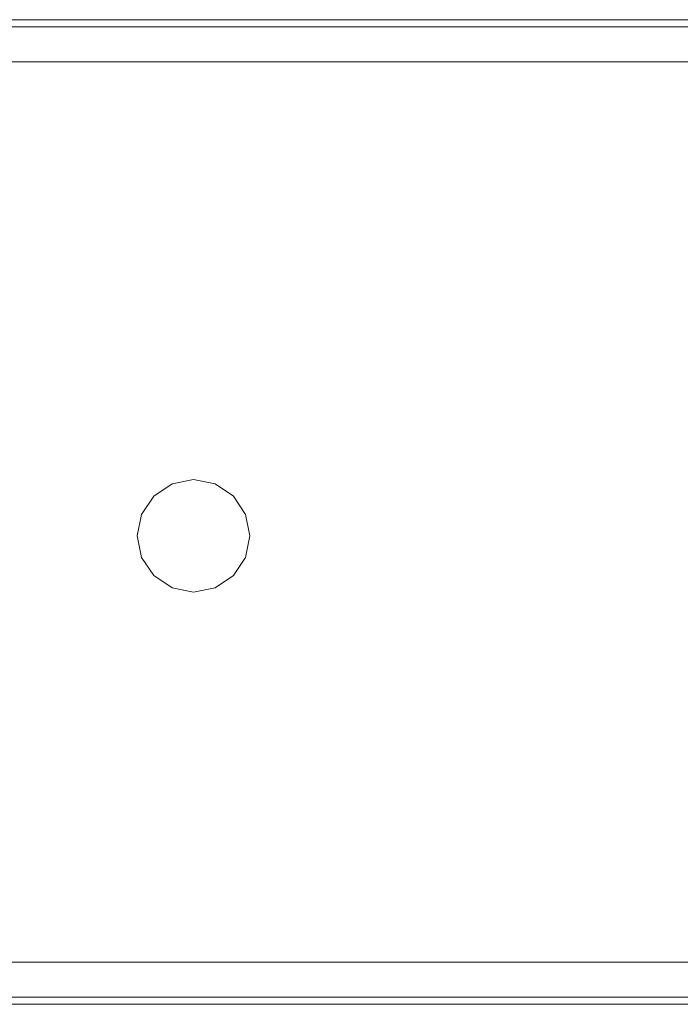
# Model space of a CAD drawing. Header units: millimetres. Extents: x 53056 to 116131, y -669674 to -625124.
# Tile 140 of 256: x 69783 to 70018, y -640746 to -640396. Entities that reach past the tile are written whole.
import ezdxf

# ---------------------------------------------------------------- set-up
doc = ezdxf.new("R2010")
doc.units = ezdxf.units.MM
doc.header["$MEASUREMENT"] = 0
doc.linetypes.add('DGN Style 1', pattern=[536.199087, 0.892178, -535.306909])
doc.layers.add('Tank and Accumulators', color=7, linetype='Continuous', lineweight=0)

# ---------------------------------------------------------------- blocks, each defined once
blk = doc.blocks.new('*U55')
at = {"layer": 'Tank and Accumulators', "color": 7, "linetype": 'Continuous', "lineweight": 0, "flags": 128}
for points in [[(-14954.79, 6654.47), (-14954.37, 6653.85), (-14953.98, 6653.57), (-14953.56, 6653.3), (-14952.89, 6653.13), (-14952.61, 6653.11), (-14157.61, 6653.11), (-14156.79, 6653.26), (-14156.65, 6653.3), (-14155.84, 6653.85), (-14155.55, 6654.19), (-14155.3, 6654.66), (-14155.19, 6655.02), (-14155.11, 6655.61), (-14155.11, 7000.61), (-14155.11, 7000.61)], [(-14155.18, 7001.19), (-14155.18, 7001.19), (-14155.3, 7001.57), (-14155.68, 7002.17), (-14155.84, 7002.38), (-14156.65, 7002.92), (-14156.94, 7003.02), (-14157.61, 7003.11), (-14952.61, 7003.11), (-14953.25, 7003.03), (-14953.25, 7003.03)], [(-14952.61, 7000.61), (-14952.61, 7000.61), (-14157.61, 7000.61), (-14157.61, 6655.61), (-14952.61, 6655.61), (-14952.61, 6655.61)], [(-14940.11, 6668.11), (-14170.11, 6668.11), (-14170.11, 6988.11), (-14940.11, 6988.11), (-14940.11, 6668.11)], [(-14768.77, 6819.63), (-14767.25, 6827.28), (-14762.91, 6833.77), (-14756.43, 6838.11), (-14748.77, 6839.63), (-14741.12, 6838.11), (-14734.63, 6833.77), (-14730.29, 6827.28), (-14728.77, 6819.63), (-14730.29, 6811.98), (-14734.63, 6805.49), (-14741.12, 6801.15), (-14748.77, 6799.63), (-14756.43, 6801.15), (-14762.91, 6805.49), (-14767.25, 6811.98), (-14768.77, 6819.63)]]:
    blk.add_lwpolyline(points, dxfattribs=at)

msp = doc.modelspace()

# ---------------------------------------------------------------- block references
at = {"color": 7, "linetype": 'DGN Style 1', "lineweight": 0}
msp.add_blockref('*U55', (84593.95, -647399.35), dxfattribs=at)

doc.saveas('drawing.dxf')
